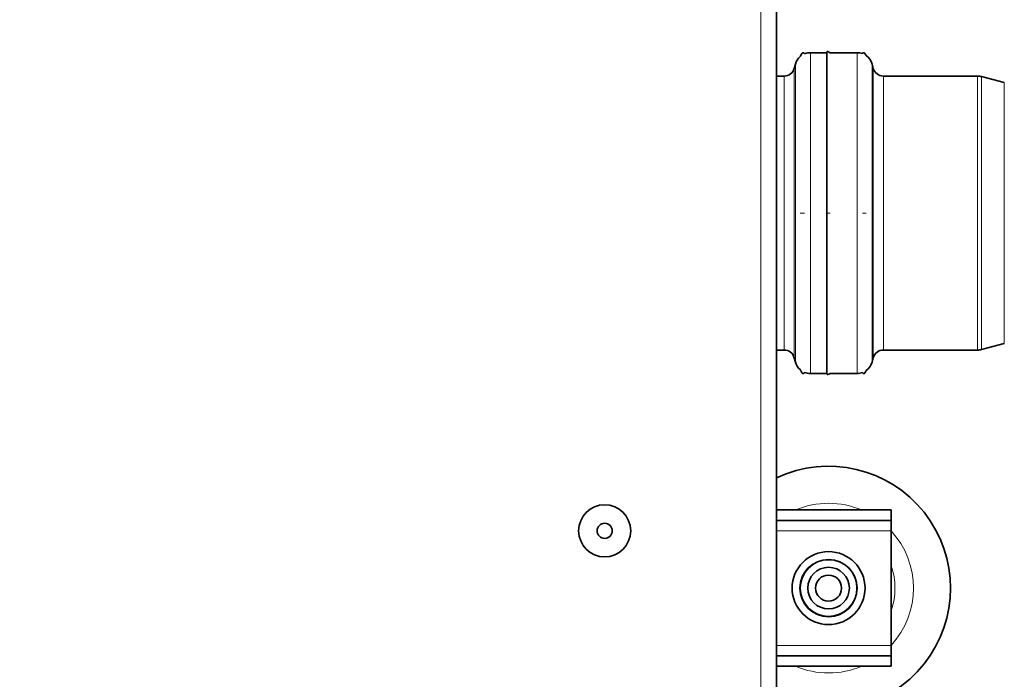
# Model space of a CAD drawing. Extents: x -142693 to 48124, y -57117 to 15617.
# Tile 18 of 24: x 38152 to 38341, y -41733 to -41606. Entities that reach past the tile are written whole.
import ezdxf
from ezdxf import colors
from ezdxf.entities.mleader import LeaderData, LeaderLine
from ezdxf.math import Vec2, Vec3

# ---------------------------------------------------------------- set-up
doc = ezdxf.new("R2010")
doc.units = 0
for name, color, linetype, lineweight in [('IS_opisy', 7, 'Continuous', 30), ('Visible (ISO)', 7, 'Continuous', 35), ('Visible Narrow (ISO)', 7, 'Continuous', 9)]:
    doc.layers.add(name, color=color, linetype=linetype, lineweight=lineweight)
doc.styles.add('Opisowy', font='arial.ttf')

# ---------------------------------------------------------------- blocks, each defined once
blk = doc.blocks.new('_None')

msp = doc.modelspace()

# ---------------------------------------------------------------- linework, layer by layer
at = {"layer": 'Visible (ISO)'}
for p, q in [((38297.503, -41591.963), (38297.503, -41735.363)), ((38304.034, -41612.363), (38307.191, -41612.363)), ((38307.191, -41643.163), (38307.191, -41612.243)), ((38307.787, -41612.363), (38312.973, -41612.363)), ((38300.91, -41615.398), (38301.143, -41614.56)), ((38316.096, -41615.398), (38315.864, -41614.56)), ((38297.503, -41616.863), (38298.983, -41616.863)), ((38318.023, -41616.863), (38336.12, -41616.863)), ((38341.256, -41618.099), (38336.875, -41616.96)), ((38307.191, -41674.084), (38307.191, -41643.163)), ((38341.256, -41668.227), (38336.875, -41669.367)), ((38297.503, -41669.463), (38298.983, -41669.463)), ((38318.023, -41669.463), (38336.12, -41669.463)), ((38300.91, -41670.928), (38301.143, -41671.766)), ((38316.096, -41670.928), (38315.864, -41671.766)), ((38304.034, -41673.963), (38307.191, -41673.963)), ((38307.787, -41673.963), (38312.973, -41673.963)), ((38297.503, -41700.163), (38319.503, -41700.163)), ((38319.503, -41702.163), (38319.503, -41700.163)), ((38319.503, -41702.163), (38297.503, -41702.163)), ((38319.503, -41702.163), (38319.503, -41704.163)), ((38319.503, -41704.163), (38319.503, -41726.163)), ((38319.503, -41728.163), (38319.503, -41726.163)), ((38297.503, -41728.163), (38319.503, -41728.163)), ((38319.503, -41730.163), (38319.503, -41728.163)), ((38319.503, -41730.163), (38297.503, -41730.163))]:
    msp.add_line(p, q, dxfattribs=at)
for centre, radius in [((38264.503, -41704.163), 5), ((38264.503, -41704.163), 1.45), ((38307.503, -41715.163), 7), ((38307.503, -41715.163), 5.5), ((38307.503, -41715.163), 5.45), ((38307.503, -41715.163), 4), ((38307.503, -41715.163), 2.5)]:
    msp.add_circle(centre, radius, dxfattribs=at)
for centre, radius, start, end in [((38304.034, -41615.363), 3, 131.41589, 164.47589), ((38304.034, -41615.363), 3, 90, 112.21382), ((38312.973, -41615.363), 3, 69.98125, 90), ((38312.973, -41615.363), 3, 15.52411, 54.49362), ((38298.983, -41614.863), 2, 270, 344.47589), ((38318.023, -41614.863), 2, 195.52411, 270), ((38336.12, -41619.863), 3, 75.42578, 90), ((38298.983, -41671.463), 2, 15.52411, 90), ((38318.023, -41671.463), 2, 90, 164.47589), ((38336.12, -41666.463), 3, 270, 284.57422), ((38304.034, -41670.963), 3, 195.52411, 228.58411), ((38312.973, -41670.963), 3, 305.50638, 344.47589), ((38304.034, -41670.963), 3, 247.78618, 270), ((38312.973, -41670.963), 3, 270, 290.01875), ((38307.503, -41715.163), 23.414, 244.71691, 115.28309)]:
    msp.add_arc(centre, radius, start, end, dxfattribs=at)
for points, knots in [([(38302.049, -41613.113), (38302.079, -41613.061), (38302.11, -41613.008), (38302.203, -41612.846), (38302.267, -41612.736), (38302.362, -41612.571), (38302.389, -41612.513), (38302.442, -41612.442), (38302.462, -41612.422), (38302.507, -41612.392), (38302.532, -41612.38), (38302.583, -41612.366), (38302.609, -41612.362), (38302.661, -41612.364), (38302.688, -41612.369), (38302.74, -41612.389), (38302.763, -41612.402), (38302.805, -41612.436), (38302.822, -41612.456), (38302.851, -41612.5), (38302.864, -41612.524), (38302.885, -41612.561), (38302.892, -41612.573), (38302.899, -41612.586)], [20.6553387, 20.6553387, 20.6553387, 20.6553387, 20.8372214, 20.8372214, 21.2177401, 21.2177401, 21.4079994, 21.4079994, 21.4894501, 21.4894501, 21.5677288, 21.5677288, 21.6470542, 21.6470542, 21.7301668, 21.7301668, 21.8088498, 21.8088498, 21.8875086, 21.8875086, 21.9701968, 21.9701968, 22.0136459, 22.0136459, 22.0136459, 22.0136459]), ([(38307.191, -41612.243), (38307.191, -41612.232), (38307.193, -41612.221), (38307.2, -41612.201), (38307.205, -41612.192), (38307.217, -41612.175), (38307.224, -41612.168), (38307.242, -41612.155), (38307.252, -41612.15), (38307.273, -41612.144), (38307.284, -41612.142), (38307.305, -41612.143), (38307.315, -41612.145), (38307.335, -41612.152), (38307.345, -41612.157), (38307.499, -41612.229), (38307.643, -41612.296), (38307.787, -41612.363)], [-19.01182828, -19.01182828, -19.01182828, -19.01182828, -18.98096415, -18.98096415, -18.94952502, -18.94952502, -18.91587475, -18.91587475, -18.88375318, -18.88375318, -18.8528627, -18.8528627, -18.82154088, -18.82154088, -18.78816467, -18.78816467, -18.31156749, -18.31156749, -18.31156749, -18.31156749]), ([(38314, -41612.544), (38314.024, -41612.503), (38314.045, -41612.46), (38314.101, -41612.41), (38314.124, -41612.395), (38314.173, -41612.373), (38314.199, -41612.367), (38314.251, -41612.362), (38314.277, -41612.363), (38314.33, -41612.375), (38314.355, -41612.385), (38314.402, -41612.413), (38314.422, -41612.431), (38314.456, -41612.471), (38314.469, -41612.494), (38314.56, -41612.652), (38314.638, -41612.786), (38314.715, -41612.921)], [-10.9783926, -10.9783926, -10.9783926, -10.9783926, -10.8345613, -10.8345613, -10.7555108, -10.7555108, -10.6771078, -10.6771078, -10.5953038, -10.5953038, -10.5153186, -10.5153186, -10.4371451, -10.4371451, -10.3566929, -10.3566929, -9.8900235, -9.8900235, -9.8900235, -9.8900235]), ([(38302.049, -41673.213), (38302.079, -41673.265), (38302.11, -41673.318), (38302.203, -41673.48), (38302.267, -41673.59), (38302.362, -41673.755), (38302.389, -41673.813), (38302.442, -41673.884), (38302.462, -41673.904), (38302.507, -41673.934), (38302.532, -41673.946), (38302.583, -41673.961), (38302.609, -41673.964), (38302.661, -41673.962), (38302.688, -41673.957), (38302.74, -41673.938), (38302.763, -41673.924), (38302.805, -41673.89), (38302.822, -41673.87), (38302.851, -41673.827), (38302.864, -41673.802), (38302.885, -41673.766), (38302.892, -41673.753), (38302.899, -41673.74)], [20.6553387, 20.6553387, 20.6553387, 20.6553387, 20.8372214, 20.8372214, 21.2177401, 21.2177401, 21.4079994, 21.4079994, 21.4894501, 21.4894501, 21.5677288, 21.5677288, 21.6470542, 21.6470542, 21.7301668, 21.7301668, 21.8088498, 21.8088498, 21.8875086, 21.8875086, 21.9701968, 21.9701968, 22.0136459, 22.0136459, 22.0136459, 22.0136459]), ([(38307.191, -41674.084), (38307.191, -41674.094), (38307.193, -41674.105), (38307.2, -41674.125), (38307.205, -41674.134), (38307.217, -41674.151), (38307.224, -41674.159), (38307.242, -41674.171), (38307.252, -41674.176), (38307.273, -41674.183), (38307.284, -41674.184), (38307.305, -41674.183), (38307.315, -41674.181), (38307.335, -41674.174), (38307.345, -41674.169), (38307.499, -41674.097), (38307.643, -41674.03), (38307.787, -41673.963)], [-19.01182828, -19.01182828, -19.01182828, -19.01182828, -18.98096415, -18.98096415, -18.94952502, -18.94952502, -18.91587475, -18.91587475, -18.88375318, -18.88375318, -18.8528627, -18.8528627, -18.82154088, -18.82154088, -18.78816467, -18.78816467, -18.31156749, -18.31156749, -18.31156749, -18.31156749]), ([(38314, -41673.782), (38314.024, -41673.823), (38314.045, -41673.866), (38314.101, -41673.916), (38314.124, -41673.931), (38314.173, -41673.953), (38314.199, -41673.959), (38314.251, -41673.965), (38314.277, -41673.963), (38314.33, -41673.951), (38314.355, -41673.941), (38314.402, -41673.913), (38314.422, -41673.895), (38314.456, -41673.855), (38314.469, -41673.833), (38314.56, -41673.675), (38314.638, -41673.54), (38314.715, -41673.405)], [-10.9783926, -10.9783926, -10.9783926, -10.9783926, -10.8345613, -10.8345613, -10.7555108, -10.7555108, -10.6771078, -10.6771078, -10.5953038, -10.5953038, -10.5153186, -10.5153186, -10.4371451, -10.4371451, -10.3566929, -10.3566929, -9.8900235, -9.8900235, -9.8900235, -9.8900235])]:
    msp.add_open_spline(points, degree=3, knots=knots, dxfattribs=at)
at = {"layer": 'Visible Narrow (ISO)'}
for p, q in [((38294.503, -41734.163), (38294.503, -41593.163)), ((38304.034, -41612.363), (38304.034, -41673.963)), ((38312.973, -41673.963), (38312.973, -41612.363)), ((38300.91, -41615.398), (38300.91, -41670.928)), ((38301.143, -41671.766), (38301.143, -41614.56)), ((38315.864, -41614.56), (38315.864, -41671.766)), ((38316.096, -41670.928), (38316.096, -41615.398)), ((38298.983, -41669.463), (38298.983, -41616.863)), ((38318.023, -41616.863), (38318.023, -41669.463)), ((38336.12, -41669.463), (38336.12, -41616.863)), ((38336.875, -41616.96), (38336.875, -41669.367)), ((38341.256, -41668.227), (38341.256, -41618.099)), ((38319.503, -41704.163), (38297.503, -41704.163)), ((38297.503, -41726.163), (38319.503, -41726.163))]:
    msp.add_line(p, q, dxfattribs=at)
for radius, start, end in [(16.293, 67.02082, 112.97918), (16.293, 317.43559, 42.56441), (12.757, 340.15822, 19.84178), (16.293, 247.02082, 292.97918)]:
    msp.add_arc((38307.503, -41715.163), radius, start, end, dxfattribs=at)
for points, weights, degree, knots in [([(38302.049, -41643.163), (38302.169, -41643.163), (38302.29, -41643.163), (38302.41, -41643.163), (38302.456, -41643.163), (38302.535, -41643.163), (38302.626, -41643.163), (38302.718, -41643.163), (38302.797, -41643.163), (38302.843, -41643.163), (38302.862, -41643.163), (38302.881, -41643.163), (38302.899, -41643.163)], [1, 1, 1, 1, 0.910683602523, 0.910683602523, 1, 0.910683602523, 0.910683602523, 1, 1, 1, 1], 3, [20.6553387, 20.6553387, 20.6553387, 20.6553387, 21.377277, 21.377277, 21.377277, 21.6390764, 21.6390764, 21.6390764, 21.9008758, 21.9008758, 21.9008758, 22.0136459, 22.0136459, 22.0136459, 22.0136459]), ([(38307.191, -41643.163), (38307.191, -41643.163), (38307.215, -41643.163), (38307.264, -41643.163), (38307.334, -41643.163), (38307.56, -41643.163), (38307.787, -41643.163)], [0.897103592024, 0.89003505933, 1, 0.79335334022, 1, 1, 1], 2, [-19.01182828, -19.01182828, -19.01182828, -18.94217133, -18.94217133, -18.81127163, -18.81127163, -18.31156749, -18.31156749, -18.31156749]), ([(38314, -41643.163), (38314.016, -41643.163), (38314.033, -41643.163), (38314.105, -41643.163), (38314.249, -41643.163), (38314.393, -41643.163), (38314.466, -41643.163), (38314.59, -41643.163), (38314.715, -41643.163)], [1, 1, 1, 0.866025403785, 1, 0.866025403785, 1, 1, 1], 2, [-10.9783926, -10.9783926, -10.9783926, -10.9134314, -10.9134314, -10.651632, -10.651632, -10.3898326, -10.3898326, -9.8900235, -9.8900235, -9.8900235])]:
    msp.add_rational_spline(points, weights, degree=degree, knots=knots, dxfattribs=at)

# ---------------------------------------------------------------- leaders
at = {"layer": 'IS_opisy', "lineweight": 25}
ml = msp.add_multileader_mtext('Standard', dxfattribs=at)
ml.set_content('{\\fArial Narrow|b0|i0|c0|p34;P\\fArial Narrow|b0|i0|c238|p34;ion KS5 %%C110 PVC wyprowadzić ponad dach, min. 4m od drzwi i okien. Zakończyć wywiewką wentylacyjną %%C160 PVC.}', color=256, style='Opisowy')
ml.set_leader_properties()
ml.set_arrow_properties(name='NONE')
ml.build(insert=Vec2(0, 0))
ml.multileader.update_dxf_attribs({"dogleg_length": 0.1, "arrow_head_size": 9.04})
ctx = ml.context
ctx.base_point, ctx.char_height, ctx.arrow_head_size, ctx.landing_gap_size, ctx.plane_origin = Vec3(36898.22, -43296.974), 176.4, 9.04, 0.904, Vec3(44086.146, -43291.693)
notes = []
notes.append((ctx, [(1, (1, 1, 0), (39207.527, -43296.974), (-1, 0), 0.1, [(0, [(40340.341, -41116.86)], 0, [])])]))
ctx.mtext.insert, ctx.mtext.width, ctx.mtext.flow_direction = Vec3(36899.124, -43182.844), 2366.20606, 5
for ctx, leaders in notes:
    for number, flags, end, landing, length, lines in leaders:
        leader = LeaderData()
        leader.index, (leader.has_last_leader_line, leader.has_dogleg_vector, leader.attachment_direction) = number, flags
        leader.last_leader_point, leader.dogleg_vector, leader.dogleg_length = Vec3(end), Vec3(landing), length
        for number, points, colour, breaks in lines:
            line = LeaderLine()
            line.index, line.vertices, line.color, line.breaks = number, Vec3.list(points), colors.encode_raw_color(colour), breaks
            leader.lines.append(line)
        ctx.leaders.append(leader)

doc.saveas('drawing.dxf')
